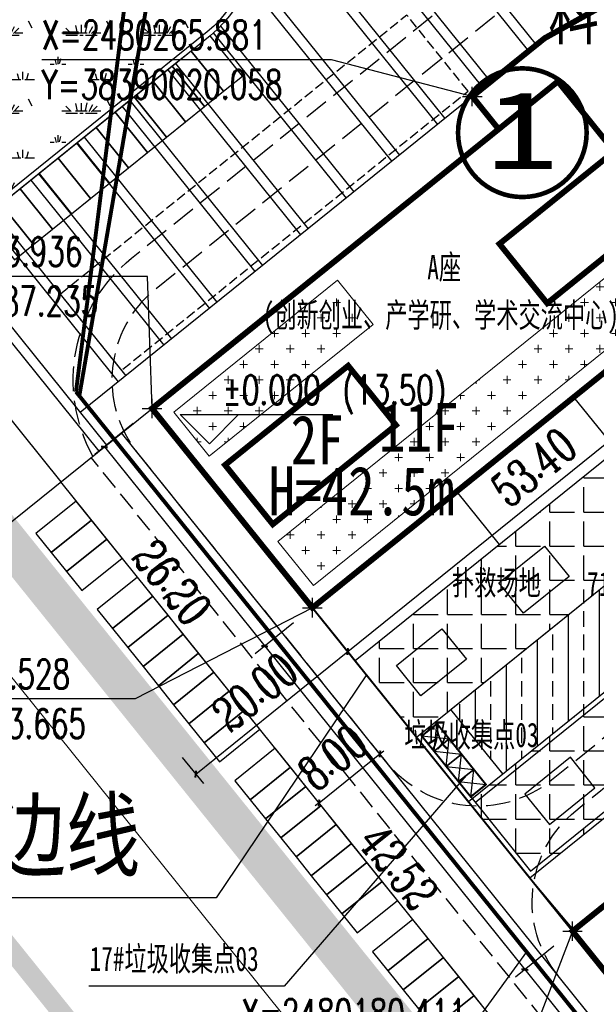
# Model space of a CAD drawing. Extents: x 38389316 to 38391210, y 2479116 to 2480544.
# Tile 40 of 68: x 38389974 to 38390033, y 2480173 to 2480274. Entities that reach past the tile are written whole.
import ezdxf
from ezdxf.enums import TextEntityAlignment as Align

# ---------------------------------------------------------------- set-up
doc = ezdxf.new("R2010")
doc.units = 0
doc.header["$LTSCALE"] = 2
for name, pattern in [('0', [0]), ('CENTER2', [1.125, 0.75, -0.125, 0.125, -0.125]), ('DASH', [0.35, 0.25, -0.1]), ('X2', [10, 8, -2])]:
    doc.linetypes.add(name, pattern=pattern)
doc.layers.get('0').update_dxf_attribs({"linetype": 'CONTINUOUS', "lineweight": 9})
doc.layers.get('Defpoints').update_dxf_attribs({"linetype": 'CONTINUOUS', "lineweight": 9})
for name, color, linetype in [('DIM_COOR', 3, 'CONTINUOUS'), ('DIM_ELEV', 3, 'CONTINUOUS'), ('DIM_SYMB', 3, 'CONTINUOUS'), ('DL_道路红线', 7, 'CONTINUOUS'), ('hongxian', 1, 'CONTINUOUS'), ('PUB_TEXT', 7, 'CONTINUOUS'), ('u-road', 4, 'CONTINUOUS'), ('U_室外车位', 3, 'CONTINUOUS'), ('ZJ', 7, 'CONTINUOUS'), ('围墙', 7, 'CENTER2'), ('建筑占地', 3, 'CONTINUOUS'), ('建筑轮廓', 2, 'CONTINUOUS'), ('文字', 7, 'CONTINUOUS'), ('校内道路中线', 1, 'CONTINUOUS'), ('远期建筑', 141, 'CONTINUOUS'), ('道路', 33, 'CONTINUOUS')]:
    doc.layers.add(name, color=color, linetype=linetype)
for name, color, linetype, lineweight in [('尺寸标注', 7, 'CONTINUOUS', 9), ('屋顶绿化线', 126, 'CONTINUOUS', 9), ('建筑控制线', 6, '0', 9), ('路边线', 5, 'CONTINUOUS', 9)]:
    doc.layers.add(name, color=color, linetype=linetype, lineweight=lineweight)
doc.styles.add('_TCH_DIM', font='SIMPLEX', dxfattribs={"bigfont": 'GBCBIG'})
doc.styles.add('_TCH_LABEL_T3', font='COMPLEX', dxfattribs={"width": 0.705882, "bigfont": 'GBCBIG'})
doc.styles.add('HZTXT', font='txt', dxfattribs={"width": 0.8})
doc.styles.add('中等线体', font='txt', dxfattribs={"width": 0.8})
doc.styles.add('宋体', font='txt', dxfattribs={"width": 0.8, "height": 8})
doc.dimstyles.new('_TCH_ARCH_M_M&&1', dxfattribs={"dimtxt": 1.275, "dimasz": 0.5, "dimexe": 1.25, "dimexo": 1.5, "dimgap": 0.6125, "dimtad": 1, "dimzin": 1, "dimdsep": 46, "dimtxsty": '_TCH_LABEL_T3', "dimblk": 'ARCHTICK', "dimcen": 0.09, "dimclrt": 7, "dimazin": 2, "dimtfac": 1, "dimtix": 1, "dimtmove": 2, "dimatfit": 3, "dimfxl": 1, "dimtolj": 1, "dimtzin": 0, "dimarcsym": 0})
pattern_1 = [(0, (0, 0), (0, 3.4925), [2.54, -0.9525]), (90, (0, 0), (-3.4925, 2e-16), [2.54, -0.9525])]

# ---------------------------------------------------------------- blocks, each defined once
blk = doc.blocks.new('_ArchTick')
at = {"color": 0, "linetype": 'ByBlock', "const_width": 0.4}
blk.add_lwpolyline([(-0.5, -0.5), (0.5, 0.5)], dxfattribs=at)
blk = doc.blocks.new('*D98')
at = {"layer": 'Defpoints', "color": 0}
for p in [(38390029.57, 2480179.8), (38390047.01, 2480158.15), (38390042.87, 2480154.82)]:
    blk.add_point(p, dxfattribs=at)
at = {"layer": '尺寸标注', "color": 0, "lineweight": -2}
for p, q in [((38390028.4, 2480178.86), (38390024.47, 2480175.69)), ((38390025.44, 2480176.48), (38390042.87, 2480154.82)), ((38390045.84, 2480157.21), (38390041.9, 2480154.04))]:
    blk.add_line(p, q, dxfattribs=at)
at = {"layer": '尺寸标注', "color": 0, "lineweight": -2, "xscale": 0.5, "yscale": 0.5, "zscale": 0.5}
for p, rotation in [((38390025.44, 2480176.48), 128.8364581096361), ((38390042.87, 2480154.82), 308.8364581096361)]:
    blk.add_blockref('_ArchTick', p, dxfattribs=dict(at, rotation=rotation))
at = {"layer": '尺寸标注', "color": 7, "insert": (38390032.51, 2480162.95), "char_height": 3.5, "attachment_point": 5, "rotation": 308.8365, "style": '_TCH_LABEL_T3'}
blk.add_mtext('\\A1;27.80', dxfattribs=at)
blk = doc.blocks.new('*D125')
at = {"layer": 'Defpoints', "color": 0}
for p in [(38390002.91, 2480212.92), (38390029.57, 2480179.8), (38390025.44, 2480176.48)]:
    blk.add_point(p, dxfattribs=at)
at = {"layer": '尺寸标注', "color": 0, "lineweight": -2}
for p, q in [((38390001.74, 2480211.98), (38389997.8, 2480208.81)), ((38389998.78, 2480209.59), (38390025.44, 2480176.48)), ((38390028.4, 2480178.86), (38390024.47, 2480175.69))]:
    blk.add_line(p, q, dxfattribs=at)
at = {"layer": '尺寸标注', "color": 0, "lineweight": -2, "xscale": 0.5, "yscale": 0.5, "zscale": 0.5}
for p, rotation in [((38389998.78, 2480209.59), 128.8364581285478), ((38390025.44, 2480176.48), 308.8364581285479)]:
    blk.add_blockref('_ArchTick', p, dxfattribs=dict(at, rotation=rotation))
at = {"layer": '尺寸标注', "color": 7, "insert": (38390012.49, 2480187), "char_height": 3.5, "attachment_point": 5, "rotation": 308.8365, "style": '_TCH_LABEL_T3'}
blk.add_mtext('\\A1;42.52', dxfattribs=at)
blk = doc.blocks.new('*D126')
at = {"layer": 'Defpoints', "color": 0}
for p in [(38389986.48, 2480233.33), (38390002.91, 2480212.92), (38389998.78, 2480209.59)]:
    blk.add_point(p, dxfattribs=at)
at = {"layer": '尺寸标注', "color": 0, "lineweight": -2}
for p, q in [((38389985.31, 2480232.39), (38389981.37, 2480229.22)), ((38389982.35, 2480230), (38389998.78, 2480209.59)), ((38390001.74, 2480211.98), (38389997.8, 2480208.81))]:
    blk.add_line(p, q, dxfattribs=at)
at = {"layer": '尺寸标注', "color": 0, "lineweight": -2, "xscale": 0.5, "yscale": 0.5, "zscale": 0.5}
for p, rotation in [((38389982.35, 2480230), 128.8364581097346), ((38389998.78, 2480209.59), 308.8364581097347)]:
    blk.add_blockref('_ArchTick', p, dxfattribs=dict(at, rotation=rotation))
at = {"layer": '尺寸标注', "color": 7, "insert": (38389989.29, 2480216.11), "char_height": 3.5, "attachment_point": 5, "rotation": 308.8365, "style": '_TCH_LABEL_T3'}
blk.add_mtext('\\A1;26.20', dxfattribs=at)
blk = doc.blocks.new('*D128')
at = {"layer": 'Defpoints', "color": 0}
for p in [(38390004.97, 2480211.92), (38390007.29, 2480209.04), (38389989.39, 2480199.38)]:
    blk.add_point(p, dxfattribs=at)
at = {"layer": '尺寸标注', "color": 0, "lineweight": -2}
for p, q in [((38390005.91, 2480210.75), (38390008.08, 2480208.06)), ((38389991.71, 2480196.49), (38390007.29, 2480209.04)), ((38389990.33, 2480198.21), (38389992.5, 2480195.52))]:
    blk.add_line(p, q, dxfattribs=at)
at = {"layer": '尺寸标注', "color": 0, "lineweight": -2, "xscale": 0.5, "yscale": 0.5, "zscale": 0.5}
for p, rotation in [((38390007.29, 2480209.04), 38.83646052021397), ((38389991.71, 2480196.49), 218.8364605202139)]:
    blk.add_blockref('_ArchTick', p, dxfattribs=dict(at, rotation=rotation))
at = {"layer": '尺寸标注', "color": 7, "insert": (38389997.78, 2480204.91), "char_height": 3.5, "attachment_point": 5, "rotation": 38.8365, "style": '_TCH_LABEL_T3'}
blk.add_mtext('\\A1;20.00', dxfattribs=at)
blk = doc.blocks.new('*D129')
at = {"layer": 'Defpoints', "color": 0}
for p in [(38390045.66, 2480246.53), (38390048.88, 2480242.52), (38390004.07, 2480213.04)]:
    blk.add_point(p, dxfattribs=at)
at = {"layer": '尺寸标注', "color": 0, "lineweight": -2}
for p, q in [((38390046.6, 2480245.36), (38390049.67, 2480241.55)), ((38390007.29, 2480209.04), (38390048.88, 2480242.52)), ((38390005.01, 2480211.87), (38390008.08, 2480208.06))]:
    blk.add_line(p, q, dxfattribs=at)
at = {"layer": '尺寸标注', "color": 0, "lineweight": -2, "xscale": 0.5, "yscale": 0.5, "zscale": 0.5}
for p, rotation in [((38390048.88, 2480242.52), 38.83644882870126), ((38390007.29, 2480209.04), 218.8364488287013)]:
    blk.add_blockref('_ArchTick', p, dxfattribs=dict(at, rotation=rotation))
at = {"layer": '尺寸标注', "color": 7, "insert": (38390026.36, 2480227.92), "char_height": 3.5, "attachment_point": 5, "rotation": 38.8364, "style": '_TCH_LABEL_T3'}
blk.add_mtext('\\A1;53.40', dxfattribs=at)
blk = doc.blocks.new('nnbngb')
at = {"layer": '建筑轮廓', "const_width": 600, "flags": 128}
for points in [[(41807, 43522), (43188, 39449), (0, 24814), (8409, 0), (59173, 17203), (60634, 12893), (75873, 15291), (75873, 19831), (129473, 19831), (129473, 46031), (83873, 46031), (83873, 50331), (74683, 50331), (50827, 46578)], [(53528, 33239), (39226, 28393), (41730, 21006), (56031, 25852), (58984, 17139), (8409, 0), (0, 24814), (50575, 41953)], [(20379, 22006), (5036, 16807), (7540, 9419), (22883, 14619)]]:
    blk.add_lwpolyline(points, close=True, dxfattribs=at)
blk = doc.blocks.new('*D199')
at = {"layer": 'Defpoints', "color": 0}
for p in [(38390010.59, 2480198.56), (38390013.48, 2480194.96), (38390007.25, 2480189.94)]:
    blk.add_point(p, dxfattribs=at)
at = {"layer": '尺寸标注', "color": 0, "lineweight": -2}
for p, q in [((38390012.54, 2480196.13), (38390009.8, 2480199.53)), ((38390004.35, 2480193.54), (38390010.59, 2480198.56)), ((38390010.59, 2480198.56), (38390010.98, 2480198.87)), ((38390006.31, 2480191.11), (38390003.57, 2480194.52)), ((38390004.35, 2480193.54), (38390003.96, 2480193.23))]:
    blk.add_line(p, q, dxfattribs=at)
at = {"layer": '尺寸标注', "color": 0, "lineweight": -2, "xscale": 0.5, "yscale": 0.5, "zscale": 0.5}
for p, rotation in [((38390010.59, 2480198.56), 218.8364953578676), ((38390004.35, 2480193.54), 38.83649535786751)]:
    blk.add_blockref('_ArchTick', p, dxfattribs=dict(at, rotation=rotation))
at = {"layer": '尺寸标注', "color": 7, "insert": (38390005.75, 2480198.19), "char_height": 3.5, "attachment_point": 5, "rotation": 38.8365, "style": '_TCH_LABEL_T3'}
blk.add_mtext('\\A1;8.00', dxfattribs=at)
blk = doc.blocks.new('uiiatguaukjb')
at = {"layer": '路边线', "color": 33, "flags": 128}
blk.add_lwpolyline([(38390336.69, 2480465.31), (38390331.55, 2480464.12), (38390312.07, 2480459.59), (38390292.61, 2480455.06), (38390273.26, 2480450.53), (38390254.16, 2480445.84), (38390235.36, 2480440.82), (38390216.91, 2480435.3), (38390198.79, 2480429.1), (38390180.94, 2480422.18), (38390163.38, 2480414.56), (38390146.13, 2480406.24), (38390129.13, 2480397.21), (38390112.23, 2480387.57), (38390095.35, 2480377.47), (38390078.41, 2480367.1), (38390061.39, 2480356.63), (38389975.89, 2480304.04, 0.451741), (38389961.48, 2480220.48), (38390043.54, 2480118.56)], format="xyb", dxfattribs=at)
blk = doc.blocks.new('A$C5AA419EF')
at = {"layer": '建筑轮廓', "const_width": 600, "flags": 128}
for points in [[(0, 27800), (50600, 27800), (50600, 0), (0, 0)], [(3800, 17800), (0, 17800), (0, 10000), (3800, 10000)], [(14400, 10000), (3800, 10000), (3800, 17800), (14400, 17800)], [(48400, 17800), (34300, 17800), (34300, 10000), (48400, 10000)]]:
    blk.add_lwpolyline(points, close=True, dxfattribs=at)
blk = doc.blocks.new('A$C2C2D53D2')
at = {"layer": '屋顶绿化线'}
h = blk.add_hatch(dxfattribs=at)
h.set_pattern_fill('CROSS', color=256, scale=1000, angle=-20.11685, style=0)
h.set_pattern_definition([(339.883152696, (-36900978721.8, 10874791445.4), (2036.6497452, 944.653542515), [793.75, -2381.25]), (69.883152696, (-36900978485.7, 10874790936.2), (-944.653542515, 2036.6497452), [793.75, -2381.25])])
h.paths.add_polyline_path([(20410, 28510), (0, 21594), (1862, 16101), (22271, 23017)])
h.paths.add_polyline_path([(55051, 16176), (7318, 0), (5456, 5493), (53190, 21669)])
for points in [[(20410, 28510), (0, 21594), (1862, 16101), (22271, 23017)], [(55051, 16176), (7318, 0), (5456, 5493), (53190, 21669)]]:
    blk.add_lwpolyline(points, close=True, dxfattribs=at)

msp = doc.modelspace()

# ---------------------------------------------------------------- hatches: boundary and pattern name
at = {"layer": '远期建筑'}
h = msp.add_hatch(dxfattribs=at)
h.set_pattern_fill('草坪或沼泽', color=104, scale=2, style=0)
h.set_pattern_definition([(0, (2.4, 0.16), (8, 8), [1.2, -0.24, 0.32, -0.24, 1.2, -4.8]), (0, (2, 0.4), (8, 8), [0.8, -0.6, 1.2, -0.6, 0.8, -4]), (0, (4.8, 3.6), (8, 8), [1, -0.4, 1, -5.6]), (0, (0.8, 5.2), (8, 8), [0.4, -0.8, 0.4, -6.4]), (90, (1.6, 5.2), (-8, 8), [0.72, -7.28]), (90, (4, 0.4), (-8, 8), [0.8, -7.2]), (90, (6, 3.6), (-8, 8), [0.8, -7.2]), (45, (5.04, 0.32), (9e-16, 8.00000000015), [0.8, -10.513708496]), (135, (2.96, 0.32), (-8.00000000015, 9e-16), [0.8, -10.513708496]), (63.43494882, (4.8, 0.36), (4e-10, 8), [0.8, -17.088543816]), (75.96375653, (4.4, 0.4), (2.9e-10, 7.9999999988), [0.8, -32.184845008]), (75.96375653, (6.4, 3.6), (2.9e-10, 7.9999999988), [0.64, -32.344845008]), (75.96375653, (1.76, 5.2), (2.9e-10, 7.9999999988), [0.56, -32.424845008]), (104.03624347, (3.6, 0.4), (-2.9e-10, 7.9999999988), [0.8, -32.184845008]), (104.03624347, (5.6, 3.6), (-2.9e-10, 7.9999999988), [0.64, -32.344845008]), (104.03624347, (1.44, 5.2), (-2.9e-10, 7.9999999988), [0.56, -32.424845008]), (116.5650512, (3.2, 0.36), (-3.2e-09, 8), [0.8, -17.0885343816])])
edge = h.paths.add_edge_path()
edge.add_line((38389975.294, 2480258.343), (38389966.941, 2480251.618))
edge.add_arc((38389963.492, 2480255.902), 5.5, 180.01539, 308.83727, ccw=False)
edge.add_arc((38390005.492, 2480255.913), 47.5, 121.59434, 180.01539, ccw=False)
edge.add_line((38389980.606, 2480296.373), (38389984.532, 2480298.787))
edge.add_arc((38389987.414, 2480294.103), 5.5, 20.11781, 121.59434, ccw=False)
edge.add_line((38389992.578, 2480295.994), (38389996.457, 2480285.406))
edge.add_arc((38389985.658, 2480281.451), 11.5, -51.16273, 20.11781, ccw=False)
edge.add_line((38389992.87, 2480272.493), (38389976.295, 2480259.149))
at = {"layer": '道路'}
h = msp.add_hatch(dxfattribs=at)
h.set_pattern_fill('ANGLE', color=256, style=0)
h.set_pattern_definition(pattern_1)
h.paths.add_polyline_path([(38390019.669, 2480193.655), (38390025.94, 2480185.865), (38390069.247, 2480220.73), (38390091.07, 2480193.624), (38390098.859, 2480199.895), (38390092.662, 2480207.593), (38390083.715, 2480232.019), (38390136.862, 2480251.486), (38390133.423, 2480260.875), (38390077.89, 2480240.535)])
at = {"layer": '道路', "ltscale": 1.5}
h = msp.add_hatch(dxfattribs=at)
h.set_pattern_fill('ANSI33', color=256, angle=45, style=0)
h.set_pattern_definition([(90, (0, 0), (-3.175, 7e-16), []), (90, (1.5875, 1.5875), (-3.175, 7e-16), [1.5875, -0.79375])])
h.paths.add_polyline_path([(38390055.921, 2480233.774), (38390017.833, 2480203.111), (38390023.174, 2480196.477), (38390076.69, 2480239.569), (38390075.488, 2480242.85), (38390066.228, 2480239.458), (38390061.932, 2480251.187), (38390048.091, 2480243.497)])
at = {"layer": '道路'}
h = msp.add_hatch(dxfattribs=at)
h.set_pattern_fill('ANGLE', color=256, style=0)
h.set_pattern_definition(pattern_1)
h.paths.add_polyline_path([(38390049.65, 2480241.563), (38390008.055, 2480208.076), (38390014.326, 2480200.287), (38390055.921, 2480233.774)])

# ---------------------------------------------------------------- linework, layer by layer
at = {"layer": 'DIM_COOR', "color": 3}
for p, q in [((38390005.637, 2480269.643), (38389975.937, 2480269.643)), ((38390020.058, 2480265.881), (38390005.637, 2480269.643)), ((38390020.058, 2480264.881), (38390020.058, 2480266.881)), ((38390019.058, 2480265.881), (38390021.058, 2480265.881)), ((38389986.767, 2480247.461), (38389957.067, 2480247.461)), ((38389987.235, 2480233.936), (38389986.767, 2480247.461)), ((38389987.235, 2480232.936), (38389987.235, 2480234.936)), ((38389986.235, 2480233.936), (38389988.235, 2480233.936)), ((38390003.665, 2480212.528), (38390003.665, 2480214.528)), ((38390003.665, 2480213.528), (38389985.505, 2480204.197)), ((38390002.665, 2480213.528), (38390004.665, 2480213.528)), ((38389985.505, 2480204.197), (38389955.805, 2480204.197)), ((38390030.327, 2480179.411), (38390030.327, 2480181.411)), ((38390030.327, 2480180.411), (38390026.1, 2480169.438)), ((38390029.327, 2480180.411), (38390031.327, 2480180.411))]:
    msp.add_line(p, q, dxfattribs=at)
at = {"layer": 'DIM_ELEV', "color": 3}
for p, q in [((38389993.11, 2480230.302), (38389990.11, 2480233.302)), ((38389990.11, 2480233.302), (38390005.76, 2480233.302)), ((38389993.11, 2480230.302), (38389996.11, 2480233.302))]:
    msp.add_line(p, q, dxfattribs=at)
at = {"layer": 'DIM_SYMB', "color": 0, "flags": 128}
for points in [[(38390009.208, 2480206.643), (38389993.816, 2480183.832), (38389953.405, 2480183.832)], [(38390025.619, 2480178.291), (38389993.12, 2480133.566), (38389946.683, 2480133.566)]]:
    msp.add_lwpolyline(points, dxfattribs=at)
at = {"layer": 'DL_道路红线', "color": 192, "ltscale": 10, "const_width": 2, "flags": 128}
msp.add_lwpolyline([(38390374.214, 2480465.311), (38390372.437, 2480464.898), (38390352.957, 2480460.368), (38390333.477, 2480455.838), (38390313.996, 2480451.308), (38390294.542, 2480446.784), (38390275.247, 2480442.261), (38390256.268, 2480437.605), (38390237.677, 2480432.643), (38390219.507, 2480427.2), (38390201.699, 2480421.109), (38390184.169, 2480414.318), (38390166.925, 2480406.833), (38390149.975, 2480398.654), (38390133.226, 2480389.761), (38390116.52, 2480380.227), (38390099.754, 2480370.199), (38390082.857, 2480359.851), (38390065.846, 2480349.388), (38389980.344, 2480296.799, 0.4517405), (38389968.103, 2480225.812), (38390076.061, 2480091.716)], format="xyb", dxfattribs=at)
msp.add_lwpolyline([(38389742.818, 2480446.222), (38389846.9, 2480312.219), (38389905.796, 2480217.095), (38390008.087, 2480090.037), (38390029.905, 2480107.602), (38389927.606, 2480234.654), (38389869.013, 2480329.395), (38389764.931, 2480463.398)], close=True, dxfattribs=at)
at = {"layer": 'hongxian', "linetype": 'CENTER2', "ltscale": 10, "const_width": 4, "flags": 128}
msp.add_lwpolyline([(38389966.088, 2480297.513), (38389982.194, 2480307.879), (38390039.804, 2480329.658), (38390097.307, 2480350.05), (38390150.373, 2480261.891), (38390169.455, 2480230.19), (38390225.751, 2480136.667), (38390227.507, 2480133.748), (38390226.014, 2480128.736), (38390226.939, 2480119.097), (38390228.384, 2480110.104), (38390230.945, 2480101.453), (38390234.62, 2480096.196), (38390238.654, 2480093.641), (38390242.015, 2480092.599), (38390245.377, 2480091.557), (38390249.476, 2480090.84), (38390253.79, 2480090.086), (38390269.492, 2480064), (38390280.517, 2480045.682), (38390276.004, 2480043.512), (38390221.513, 2480017.314), (38390188.03, 2480001.17), (38390166.81, 2479990.939), (38390162.41, 2479988.818), (38390159.882, 2479987.599), (38390107.363, 2480052.835), (38390094.042, 2480069.381), (38390061.047, 2480110.365), (38389963.401, 2480231.654), (38389962.261, 2480233.069), (38389954.389, 2480247.06), (38389951.691, 2480262.793), (38389951.791, 2480263.303), (38389953.314, 2480271.057), (38389955.422, 2480281.786), (38389957.697, 2480285.14), (38389959.803, 2480288.246)], close=True, dxfattribs=at)
at = {"layer": 'u-road'}
msp.add_line((38390046.53, 2480153.912), (38389984.122, 2480231.43), dxfattribs=at)
at = {"layer": 'u-road', "flags": 128}
for points in [[(38389971.656, 2480221.394), (38389987.235, 2480233.936)], [(38390133.735, 2480032.834), (38389977.891, 2480226.413)]]:
    msp.add_lwpolyline(points, dxfattribs=at)
at = {"layer": 'U_室外车位'}
for points in [[(38389993.184, 2480272.104), (38389991.236, 2480270.536), (38389994.56, 2480266.408), (38389996.507, 2480267.975)], [(38389991.236, 2480270.536), (38389989.289, 2480268.968), (38389992.613, 2480264.84), (38389994.56, 2480266.408)], [(38389989.289, 2480268.968), (38389987.342, 2480267.4), (38389990.665, 2480263.272), (38389992.613, 2480264.84)], [(38389987.342, 2480267.4), (38389985.394, 2480265.833), (38389988.718, 2480261.704), (38389990.665, 2480263.272)], [(38389985.394, 2480265.833), (38389983.447, 2480264.265), (38389986.771, 2480260.137), (38389988.718, 2480261.704)], [(38389983.447, 2480264.265), (38389981.5, 2480262.697), (38389984.823, 2480258.569), (38389986.771, 2480260.137)], [(38389981.5, 2480262.697), (38389979.552, 2480261.129), (38389982.876, 2480257.001), (38389984.823, 2480258.569)], [(38389979.552, 2480261.129), (38389977.605, 2480259.562), (38389980.929, 2480255.433), (38389982.876, 2480257.001)], [(38389977.605, 2480259.562), (38389975.658, 2480257.994), (38389978.981, 2480253.865), (38389980.929, 2480255.433)], [(38389975.658, 2480257.994), (38389973.71, 2480256.426), (38389977.034, 2480252.298), (38389978.981, 2480253.865)], [(38389973.71, 2480256.426), (38389971.763, 2480254.858), (38389975.087, 2480250.73), (38389977.034, 2480252.298)], [(38389971.763, 2480254.858), (38389969.816, 2480253.29), (38389973.139, 2480249.162), (38389975.087, 2480250.73)], [(38389975.341, 2480221.128), (38389976.909, 2480219.181), (38389981.037, 2480222.504), (38389979.47, 2480224.452)], [(38389976.909, 2480219.181), (38389978.477, 2480217.233), (38389982.605, 2480220.557), (38389981.037, 2480222.504)], [(38389978.477, 2480217.233), (38389980.044, 2480215.286), (38389984.173, 2480218.61), (38389982.605, 2480220.557)], [(38389981.612, 2480213.339), (38389983.18, 2480211.391), (38389987.308, 2480214.715), (38389985.741, 2480216.662)], [(38389983.18, 2480211.391), (38389984.748, 2480209.444), (38389988.876, 2480212.768), (38389987.308, 2480214.715)], [(38389984.748, 2480209.444), (38389986.315, 2480207.497), (38389990.444, 2480210.82), (38389988.876, 2480212.768)], [(38389986.315, 2480207.497), (38389987.883, 2480205.549), (38389992.012, 2480208.873), (38389990.444, 2480210.82)], [(38389987.883, 2480205.549), (38389989.451, 2480203.602), (38389993.579, 2480206.926), (38389992.012, 2480208.873)], [(38389989.451, 2480203.602), (38389991.019, 2480201.655), (38389995.147, 2480204.978), (38389993.579, 2480206.926)], [(38389991.019, 2480201.655), (38389992.587, 2480199.707), (38389996.715, 2480203.031), (38389995.147, 2480204.978)], [(38389992.587, 2480199.707), (38389994.154, 2480197.76), (38389998.283, 2480201.084), (38389996.715, 2480203.031)], [(38389995.721, 2480195.812), (38389997.289, 2480193.865), (38390001.417, 2480197.188), (38389999.85, 2480199.136)], [(38389997.289, 2480193.865), (38389998.857, 2480191.917), (38390002.985, 2480195.241), (38390001.417, 2480197.188)], [(38389998.857, 2480191.917), (38390000.424, 2480189.97), (38390004.553, 2480193.294), (38390002.985, 2480195.241)], [(38390000.424, 2480189.97), (38390001.992, 2480188.023), (38390006.121, 2480191.346), (38390004.553, 2480193.294)], [(38390001.992, 2480188.023), (38390003.56, 2480186.075), (38390007.688, 2480189.399), (38390006.121, 2480191.346)], [(38390003.56, 2480186.075), (38390005.128, 2480184.128), (38390009.256, 2480187.452), (38390007.688, 2480189.399)], [(38390005.128, 2480184.128), (38390006.695, 2480182.181), (38390010.824, 2480185.504), (38390009.256, 2480187.452)], [(38390006.695, 2480182.181), (38390008.263, 2480180.233), (38390012.392, 2480183.557), (38390010.824, 2480185.504)], [(38390009.831, 2480178.286), (38390011.399, 2480176.339), (38390015.527, 2480179.662), (38390013.959, 2480181.61)], [(38390011.399, 2480176.339), (38390012.967, 2480174.391), (38390017.095, 2480177.715), (38390015.527, 2480179.662)], [(38390012.967, 2480174.391), (38390014.534, 2480172.444), (38390018.663, 2480175.767), (38390017.095, 2480177.715)], [(38390014.534, 2480172.444), (38390016.102, 2480170.497), (38390020.23, 2480173.82), (38390018.663, 2480175.767)], [(38390016.102, 2480170.497), (38390017.67, 2480168.549), (38390021.798, 2480171.873), (38390020.23, 2480173.82)]]:
    msp.add_lwpolyline(points, close=True, dxfattribs=at)
at = {"layer": 'ZJ', "color": 3, "linetype": 'Continuous', "const_width": 0.471}
msp.add_lwpolyline([(38390031.771, 2480262.172, 1), (38390018.595, 2480262.172, 1)], format="xyb", close=True, dxfattribs=at)
at = {"layer": '围墙', "linetype": 'DASH', "ltscale": 6, "const_width": 0.2, "flags": 128}
msp.add_lwpolyline([(38390003.665, 2480213.528), (38390030.327, 2480180.411)], dxfattribs=at)
at = {"layer": '建筑占地', "color": 6, "flags": 128}
for points in [[(38389987.235, 2480233.936), (38390003.665, 2480213.528), (38390045.416, 2480247.141), (38390048.27, 2480243.596), (38390061.755, 2480251.089), (38390061.755, 2480251.089), (38390061.755, 2480251.089), (38390060.193, 2480255.352), (38390060.193, 2480255.352), (38390110.523, 2480273.787), (38390101.512, 2480298.389), (38390058.694, 2480282.705), (38390057.215, 2480286.743), (38390048.586, 2480283.582), (38390027.476, 2480271.853), (38390020.058, 2480265.881), (38390022.754, 2480262.532)], [(38390030.328, 2480180.411), (38390047.761, 2480158.757), (38390087.175, 2480190.489), (38390069.739, 2480212.141)]]:
    msp.add_lwpolyline(points, close=True, dxfattribs=at)
at = {"layer": '建筑控制线', "linetype": 'X2', "const_width": 0.4, "flags": 128}
for points in [[(38389986.653, 2480292.911), (38389979.445, 2480235.645)], [(38390169.891, 2479999.086), (38390119.047, 2480062.241), (38390105.726, 2480078.788), (38390072.731, 2480119.772), (38389979.445, 2480235.645)]]:
    msp.add_lwpolyline(points, dxfattribs=at)
at = {"layer": '建筑控制线', "color": 192, "linetype": 'X2', "ltscale": 0.2, "const_width": 0.4, "flags": 128}
for points in [[(38389987.93, 2480282.438), (38389979.787, 2480235.219)], [(38390088.586, 2480100.077), (38390072.731, 2480119.772), (38389979.787, 2480235.219)]]:
    msp.add_lwpolyline(points, dxfattribs=at)
at = {"layer": '建筑轮廓', "const_width": 0.2, "flags": 128}
msp.add_lwpolyline([(38390016.437, 2480201.655), (38390014.879, 2480200.401), (38390019.896, 2480194.17), (38390021.454, 2480195.424)], close=True, dxfattribs=at)
at = {"layer": '建筑轮廓', "flags": 128}
for points in [[(38390016.134, 2480198.843), (38390014.879, 2480200.401), (38390016.437, 2480201.655), (38390017.692, 2480200.098), (38390016.134, 2480198.843), (38390016.437, 2480201.655), (38390014.879, 2480200.401), (38390017.692, 2480200.098)], [(38390017.388, 2480197.285), (38390016.134, 2480198.843), (38390017.692, 2480200.098), (38390018.946, 2480198.54), (38390017.388, 2480197.285), (38390017.692, 2480200.098), (38390016.134, 2480198.843), (38390018.946, 2480198.54)], [(38390018.642, 2480195.728), (38390017.388, 2480197.285), (38390018.946, 2480198.54), (38390020.2, 2480196.982), (38390018.642, 2480195.728), (38390018.946, 2480198.54), (38390017.388, 2480197.285), (38390020.2, 2480196.982)], [(38390019.896, 2480194.17), (38390018.642, 2480195.728), (38390020.2, 2480196.982), (38390021.454, 2480195.424), (38390019.896, 2480194.17), (38390020.2, 2480196.982), (38390018.642, 2480195.728), (38390021.454, 2480195.424)]]:
    msp.add_lwpolyline(points, dxfattribs=at)
at = {"layer": '文字', "flags": 128}
msp.add_lwpolyline([(38390019.421, 2480196.355), (38390000.79, 2480174.768), (38389980.746, 2480174.768)], dxfattribs=at)
at = {"layer": '校内道路中线', "color": 10, "linetype": 'DASH', "ltscale": 4, "flags": 128}
msp.add_lwpolyline([(38390311.849, 2479817.972), (38389981.007, 2480228.921)], dxfattribs=at)
at = {"layer": '远期建筑', "color": 104, "flags": 128}
msp.add_lwpolyline([(38389982.194, 2480307.879), (38390023.095, 2480323.093), (38389980.344, 2480296.799, 0.4498704), (38389967.916, 2480226.045, 0.0015543), (38389968.103, 2480225.812), (38389958.325, 2480240.065), (38389954.389, 2480247.06), (38389951.691, 2480262.793), (38389955.422, 2480281.786), (38389966.088, 2480297.513), (38389982.194, 2480307.879)], format="xyb", close=True, dxfattribs=at)
at = {"layer": '道路', "color": 3, "linetype": 'DASH', "ltscale": 5, "flags": 128}
for points in [[(38390028.846, 2480175.878), (38390028.846, 2480175.878, -0.4142136), (38390030.668, 2480192.75), (38390066.947, 2480221.957, -0.0818663), (38390094.132, 2480237.323), (38390114.441, 2480244.761, 0.4142175), (38390123.962, 2480265.288), (38390088.539, 2480361.999, -0.3566853), (38390093.52, 2480376.348), (38390097.88, 2480379.029)], [(38389981.185, 2480229.065, -0.3653765), (38389985.129, 2480249.314), (38390023.879, 2480280.512, -0.0818654), (38390042.002, 2480290.756), (38390091.019, 2480308.71, 0.414217), (38390098.16, 2480324.105), (38390086.726, 2480355.319, 0.4741764), (38390069.172, 2480361.413), (38390061.09, 2480356.442)], [(38390011.287, 2480197.688), (38389985.816, 2480229.327, -0.4142109), (38389987.637, 2480246.199), (38390026.387, 2480277.396, -0.0818654), (38390043.378, 2480287), (38390092.394, 2480304.954, -0.4142177), (38390107.79, 2480297.813), (38390120.206, 2480263.912, -0.4142145), (38390113.065, 2480248.517), (38390092.756, 2480241.079, 0.0818663), (38390064.438, 2480225.073), (38390028.159, 2480195.866, -0.4142121), (38390011.287, 2480197.688), (38390011.287, 2480197.688)]]:
    msp.add_lwpolyline(points, format="xyb", dxfattribs=at)
at = {"layer": '道路', "flags": 128}
for points in [[(38389992.322, 2480304.166), (38390021.93, 2480267.389)], [(38389991.464, 2480303.638), (38390021.152, 2480266.762)], [(38389994.708, 2480291.635), (38390017.257, 2480263.626)], [(38390008.868, 2480291.588), (38390025.825, 2480270.524)], [(38390011.009, 2480290.523), (38390026.604, 2480271.152)], [(38389995.778, 2480288.712), (38390016.478, 2480262.999)], [(38389997.356, 2480278.776), (38390012.582, 2480259.863)], [(38389997.022, 2480277.596), (38390011.804, 2480259.236)], [(38389994.247, 2480273.07), (38390007.909, 2480256.1)], [(38389993.517, 2480272.382), (38390007.13, 2480255.473)], [(38389988.848, 2480268.613), (38390002.456, 2480251.711)], [(38389989.627, 2480269.241), (38390003.235, 2480252.338)], [(38390020.058, 2480265.881), (38390020.058, 2480265.881), (38389979.868, 2480233.525)], [(38389984.175, 2480264.851), (38389997.783, 2480247.948)], [(38389984.954, 2480265.478), (38389998.562, 2480248.575)], [(38389980.28, 2480261.715), (38389993.888, 2480244.813)], [(38389979.501, 2480261.088), (38389993.109, 2480244.186)], [(38389975.607, 2480257.953), (38389989.215, 2480241.051)], [(38389974.828, 2480257.326), (38389988.436, 2480240.424)], [(38389970.155, 2480253.563), (38389983.762, 2480236.661)], [(38389970.931, 2480254.188), (38389984.539, 2480237.286)], [(38389957.416, 2480251.845), (38389977.891, 2480226.413)], [(38389966.174, 2480250.535), (38389982.565, 2480230.176)], [(38389965.2, 2480250.15), (38389981.786, 2480229.548)], [(38390049.65, 2480241.563), (38390008.055, 2480208.076), (38390014.326, 2480200.287), (38390055.921, 2480233.774), (38390049.65, 2480241.563)], [(38390034.85, 2480229.648), (38390030.461, 2480235.1)], [(38390022.854, 2480219.991), (38390018.465, 2480225.443)], [(38390017.833, 2480203.111), (38390023.174, 2480196.477)], [(38390013.074, 2480201.846), (38390020.923, 2480192.097)], [(38390014.718, 2480200.602), (38390021.312, 2480192.411)], [(38390030.445, 2480180.506), (38390025.94, 2480185.865)]]:
    msp.add_lwpolyline(points, dxfattribs=at)
for points in [[(38389957.742, 2480260.788, -0.2304409), (38389979.861, 2480296.497, -0.0055858), (38389984.271, 2480299.213, -0.4741748), (38389993.048, 2480296.166), (38389996.926, 2480285.578, -0.3214526), (38389993.184, 2480272.104), (38389967.254, 2480251.228, -0.629867), (38389957.492, 2480255.9, -0.0263862), (38389957.757, 2480260.956, -37.8985675)], [(38389958.239, 2480260.737, -0.2304409), (38389980.128, 2480296.074, -0.0055887), (38389984.53, 2480298.786, -0.4743181), (38389992.578, 2480295.994), (38389996.457, 2480285.406, -0.3214526), (38389992.87, 2480272.493), (38389966.941, 2480251.618, -0.629867), (38389957.992, 2480255.9, -0.0252677), (38389958.233, 2480260.692, -0.0252677)]]:
    msp.add_lwpolyline(points, format="xyb", dxfattribs=at)
at = {"layer": '道路', "linetype": 'DASH', "ltscale": 2, "flags": 128}
msp.add_lwpolyline([(38390019.619, 2480266.427), (38390013.348, 2480274.216), (38389977.829, 2480245.62), (38389984.1, 2480237.831)], close=True, dxfattribs=at)
at = {"layer": '道路', "flags": 128}
for points in [[(38390019.669, 2480193.655), (38390025.94, 2480185.865), (38390069.247, 2480220.73), (38390091.07, 2480193.624), (38390098.859, 2480199.895), (38390092.662, 2480207.593), (38390083.715, 2480232.019), (38390136.862, 2480251.486), (38390133.423, 2480260.875), (38390077.89, 2480240.535)], [(38390020.372, 2480193.579), (38390026.016, 2480186.568), (38390069.323, 2480221.433), (38390091.145, 2480194.327), (38390098.156, 2480199.971), (38390092.22, 2480207.343), (38390083.074, 2480232.316), (38390136.22, 2480251.783), (38390133.125, 2480260.234), (38390078.14, 2480240.094)], [(38390022.787, 2480216.086), (38390027.461, 2480219.849), (38390029.969, 2480216.733), (38390025.297, 2480212.971)], [(38390012.272, 2480207.62), (38390016.945, 2480211.382), (38390019.454, 2480208.266), (38390014.781, 2480204.505)], [(38390030.118, 2480198.216), (38390025.445, 2480194.454), (38390027.953, 2480191.338), (38390032.625, 2480195.1)]]:
    msp.add_lwpolyline(points, close=True, dxfattribs=at)
at = {"layer": '道路', "linetype": 'DASH', "ltscale": 1.5, "const_width": 0.1, "flags": 128}
msp.add_lwpolyline([(38390055.921, 2480233.774), (38390017.833, 2480203.111), (38390023.174, 2480196.477), (38390076.69, 2480239.569), (38390075.488, 2480242.85), (38390066.228, 2480239.458), (38390061.932, 2480251.187), (38390048.091, 2480243.497)], close=True, dxfattribs=at)

# ---------------------------------------------------------------- block references
at = {"layer": '屋顶绿化线', "xscale": 0.001, "yscale": 0.001, "zscale": 0.001, "rotation": 20.11684730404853}
msp.add_blockref('A$C2C2D53D2', (38389996.897, 2480213.276), dxfattribs=at)
at = {"layer": '建筑轮廓', "zscale": 0.001}
for name, p, xscale, yscale, rotation in [('nnbngb', (38389995.77, 2480210.635), 0.001, 0.001, 20.11684734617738), ('A$C5AA419EF', (38390087.175, 2480190.489), -0.0009999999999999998, 0.0009999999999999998, 38.83726969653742)]:
    msp.add_blockref(name, p, dxfattribs=dict(at, xscale=xscale, yscale=yscale, rotation=rotation))
at = {"layer": '路边线', "color": 0}
msp.add_blockref('uiiatguaukjb', (0, 0), dxfattribs=at)

# ---------------------------------------------------------------- texts
at = {"layer": 'DIM_SYMB', "color": 0, "style": '宋体', "width": 0.8}
msp.add_text('围墙边线', height=7, dxfattribs=at).set_placement((38389970.76, 2480186.764), align=Align.CENTER)
at = {"layer": 'PUB_TEXT', "color": 7, "style": '_TCH_DIM', "width": 0.705882}
for s, p in [('X=2480265.881', (38389975.937, 2480270.693)), ('Y=38390020.058', (38389975.937, 2480265.618)), ('X=2480233.936', (38389957.067, 2480248.511)), ('Y=38389987.235', (38389957.067, 2480243.436)), ('%%P0.000', (38389994.46, 2480234.352)), ('X=2480213.528', (38389955.805, 2480205.247)), ('Y=38390003.665', (38389955.805, 2480200.172)), ('X=2480180.411', (38389996.4, 2480170.488))]:
    msp.add_text(s, height=2.975, dxfattribs=at).set_placement(p)
at = {"layer": 'PUB_TEXT', "color": 3, "linetype": 'ByBlock', "style": '_TCH_DIM', "width": 0.705882}
msp.add_text('(13.50)', height=2.975, dxfattribs=at).set_placement((38390006.76, 2480234.352))
at = {"layer": 'ZJ', "linetype": 'Continuous', "style": 'HZTXT', "width": 1.310228}
msp.add_text('1', height=8, rotation=0.00001, dxfattribs=at).set_placement((38390021.456, 2480258.446), (38390028.91, 2480258.446), align=Align.FIT)
at = {"layer": '文字', "style": '中等线体'}
for s, height, width, p in [('科创交流中心', 5, 0.8, (38390027.838, 2480271.739)), ('A座', 2.5, 0.7, (38390015.441, 2480247.155)), ('(创新创业、产学研、学术交流中心)', 2.5, 0.7, (38389998.574, 2480242.252)), ('11F', 5, 0.8, (38390010.499, 2480229.499)), ('2F', 5, 0.8, (38390001.444, 2480228.217)), ('H=42.5m', 5, 0.8, (38389999.167, 2480222.995)), ('扑救场地', 2.5, 0.7, (38390017.973, 2480214.837)), ('717㎡≥504人*2*0.2+1200人*2*0.2=682㎡', 2.5, 0.7, (38390031.814, 2480214.731)), ('垃圾收集点03', 2.5, 0.7, (38390013.086, 2480199.261)), ('17#垃圾收集点03', 2.5, 0.7, (38389980.841, 2480176.336))]:
    msp.add_text(s, height=height, dxfattribs=dict(at, width=width)).set_placement(p)

# ---------------------------------------------------------------- dimensions: what is measured, and where the dimension line sits
at = {"layer": '尺寸标注', "color": 3}
for base, p1, p2, angle, picture, middle in [((38390048.8836, 2480242.5203), (38390004.0665, 2480213.0427), (38390045.6581, 2480246.5268), 38.83645, '*D129', (38390026.3633, 2480227.9203)), ((38389998.779, 2480209.593), (38389986.481, 2480233.328), (38390002.911, 2480212.92), 308.83646, '*D126', (38389989.286, 2480216.112)), ((38390025.44, 2480176.476), (38390002.911, 2480212.92), (38390029.572, 2480179.803), 308.83646, '*D125', (38390012.487, 2480187.003)), ((38390007.292, 2480209.036), (38389989.389, 2480199.381), (38390004.968, 2480211.923), 38.83646, '*D128', (38389997.778, 2480204.907)), ((38390042.873, 2480154.822), (38390029.572, 2480179.803), (38390047.005, 2480158.148), 308.83646, '*D98', (38390032.506, 2480162.947))]:
    dim = msp.add_linear_dim(base=base, p1=p1, p2=p2, angle=angle, dimstyle='_TCH_ARCH_M_M&&1', override={"dimtxt": 3.5, "dimgap": 1}, dxfattribs=at)
    dim.commit()
    dim.dimension.update_dxf_attribs({"geometry": picture, "text_midpoint": middle, "dimtype": 129})
dim = msp.add_aligned_dim(p1=(38390007.25, 2480189.945), p2=(38390013.482, 2480194.962), distance=4.618, dimstyle='_TCH_ARCH_M_M&&1', override={"dimtxt": 3.5, "dimgap": 1}, dxfattribs=at)
dim.commit()
dim.dimension.update_dxf_attribs({"geometry": '*D199', "text_midpoint": (38390005.746, 2480198.193)})

doc.saveas('drawing.dxf')
